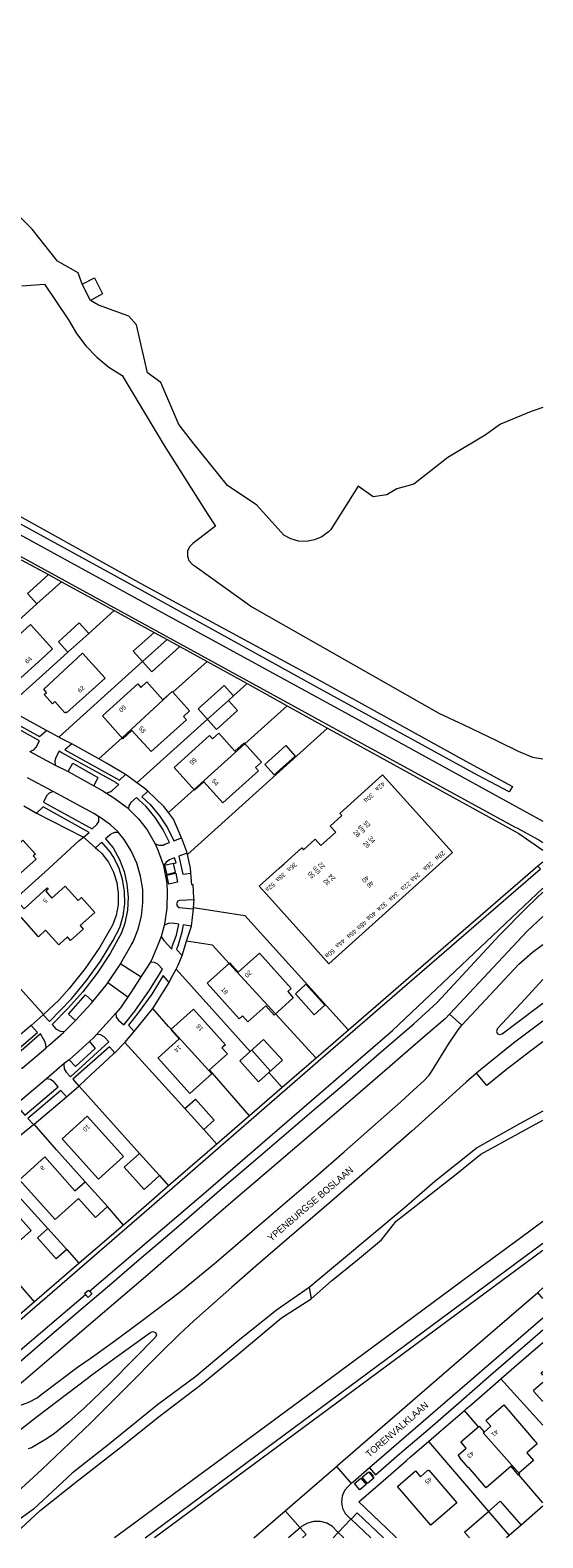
# Model space of a CAD drawing. Header units: metres. Extents: x 83575 to 86200, y 450600 to 453750.
# Tile 49 of 94: x 85187 to 85300, y 451300 to 451632. Entities that reach past the tile are written whole.
import ezdxf
from ezdxf.enums import TextEntityAlignment as Align

# ---------------------------------------------------------------- set-up
doc = ezdxf.new("R2010")
doc.units = ezdxf.units.M
for name, color, linetype, lineweight in [('gw-bs-grondwerklijn', 253, 'Continuous', 18), ('kd-bs-kadastralegrens', 253, 'Continuous', 18), ('og-bs-bebouwing', 253, 'Continuous', 18), ('og-bs-huisnummer', 253, 'Continuous', 18), ('og-bs-straatnaam', 253, 'Continuous', 25), ('vh-bs-randverharding', 253, 'Continuous', 18)]:
    doc.layers.add(name, color=color, linetype=linetype, lineweight=lineweight)
doc.styles.add('Styledgn001', font='dgn001.shx')

msp = doc.modelspace()

# ---------------------------------------------------------------- linework, layer by layer
at = {"layer": 'gw-bs-grondwerklijn'}
for p, q in [((85185.12, 451515.11), (85191.08, 451511.86)), ((85193.96, 451510.29), (85205.6, 451503.94)), ((85205.6, 451503.94), (85214.39, 451499.15)), ((85220.05, 451496.06), (85226.05, 451492.74)), ((85226.05, 451492.74), (85234.85, 451487.88)), ((85234.85, 451487.88), (85243.65, 451483.02)), ((85190.67, 451477.58), (85182.02, 451482.32)), ((85243.65, 451483.02), (85252.58, 451478.08)), ((85202.23, 451471.33), (85196.24, 451474.64)), ((85188.47, 451459.42), (85198.85, 451454.1)), ((85221.74, 451450.29), (85221.65, 451450.62)), ((85218.64, 451448.33), (85216.69, 451447.88)), ((85252.09, 451406.2), (85299.51, 451447.17)), ((85299.51, 451447.17), (85298.86, 451447.7)), ((85223.07, 451438.62), (85223.21, 451440.3)), ((85223.05, 451438.34), (85223.07, 451438.62)), ((85221.54, 451431.23), (85222.58, 451434.53)), ((85220.55, 451428.05), (85221.54, 451431.23)), ((85214.06, 451416.42), (85217.68, 451422.12)), ((85210, 451411.34), (85214.06, 451416.42)), ((85187.29, 451412.71), (85180.7, 451407.09)), ((85190, 451415.14), (85189.92, 451415.06)), ((85205.74, 451406.65), (85205.44, 451406.43)), ((85213.3, 451372.53), (85252.09, 451406.2)), ((85250.07, 451405.49), (85242.61, 451399.05)), ((85187.93, 451391), (85195.05, 451396.96)), ((85242.61, 451399.05), (85235.4, 451392.81)), ((85235.4, 451392.81), (85228.18, 451386.58)), ((85187.79, 451390.88), (85187.93, 451391)), ((85228.18, 451386.58), (85225.29, 451389.83)), ((85228.18, 451386.58), (85217.55, 451377.4)), ((85215.54, 451379.68), (85217.55, 451377.4)), ((85173.76, 451338.37), (85213.3, 451372.53)), ((85207.61, 451368.8), (85197.82, 451360.33)), ((85197.82, 451360.33), (85188.06, 451351.89)), ((85248.54, 451355.04), (85248.98, 451352.6)), ((85188.06, 451351.89), (85180.86, 451345.67))]:
    msp.add_line(p, q, dxfattribs=at)
for points in [[(85198.5, 451575.71), (85197.67, 451578.24), (85193.13, 451580.79), (85187.5, 451587.84), (85182.16, 451593.23), (85178.71, 451597.28), (85175.57, 451598.89), (85174.38, 451605.02), (85171.25, 451610.48), (85170.88, 451615.42), (85174.03, 451621.1), (85176.51, 451625.7), (85177.36, 451630.96), (85177.08, 451631.6)], [(85185.25, 451575.4), (85190.25, 451575.7), (85195.48, 451567.87), (85197.25, 451564.9), (85199.35, 451562.15), (85201.75, 451559.66), (85204.43, 451557.47), (85207.32, 451555.61), (85216.61, 451540.24), (85226.23, 451525.08), (85227.91, 451522.51), (85222.93, 451518.7), (85222.17, 451517.96), (85221.74, 451516.99), (85221.69, 451515.93), (85222.04, 451514.93), (85222.73, 451514.13), (85223.38, 451513.74), (85235.93, 451504.74), (85277.06, 451481.4), (85282.57, 451478.8), (85289.9, 451475.27), (85294.55, 451472.99), (85297.72, 451471.68), (85300, 451471.33)], [(85300, 451548.57), (85297.43, 451547.72), (85290.67, 451544.96), (85287.27, 451542.55), (85279.1, 451537.6), (85271.59, 451531.72), (85267.86, 451530.73), (85265.63, 451529.38), (85262.6, 451528.96), (85259.35, 451531.34), (85253.29, 451521.77), (85252.76, 451521.24), (85251.34, 451520.19), (85249.71, 451519.48), (85247.97, 451519.16), (85246.2, 451519.23), (85244.49, 451519.69), (85242.93, 451520.53), (85237.02, 451527.12), (85230.53, 451531.45), (85222.87, 451540.92), (85219.81, 451544.89), (85215.86, 451554.12), (85212.88, 451556.25), (85210.51, 451566.76), (85208.79, 451568.66), (85202.14, 451571.12), (85200.36, 451572.16)], [(85252.58, 451478.08), (85294.68, 451454.88), (85300, 451451.26)], [(85208.07, 451467.9), (85203.9, 451470.41), (85202.23, 451471.33)], [(85217.51, 451459.52), (85216.49, 451460.86), (85213.01, 451464.19)], [(85220.41, 451453.95), (85218.61, 451458.08), (85217.51, 451459.52)], [(85201.5, 451451.73), (85202.01, 451451.29), (85202.84, 451450.54), (85204.29, 451448.58), (85205.4, 451446.42), (85206.13, 451444.1), (85206.48, 451441.69), (85206.44, 451439.26), (85205.99, 451436.87), (85205.24, 451434.77)], [(85222.46, 451446.2), (85222.37, 451447.29), (85221.74, 451450.29)], [(85300, 451448.64), (85298.86, 451447.7), (85257.18, 451411.64)], [(85200.12, 451354.29), (85225.74, 451376.12), (85266.87, 451411.61), (85300, 451442.91)], [(85205.24, 451434.77), (85202.39, 451429.91), (85199.2, 451425.25), (85195.69, 451420.84), (85193.42, 451418.29), (85190, 451415.14)], [(85257.18, 451411.64), (85251.62, 451406.83), (85250.07, 451405.49)], [(85205.44, 451406.43), (85199.36, 451400.84), (85197.77, 451399.34)], [(85221.16, 451394.42), (85213.91, 451402.35), (85207.91, 451408.96)], [(85197.77, 451399.34), (85197.85, 451399.32), (85211.18, 451384.56)], [(85300, 451393.83), (85295.03, 451391.15), (85285.59, 451385.88), (85276.23, 451378.35), (85269.42, 451372.48), (85248.54, 451355.04), (85241.3, 451350.06), (85232.84, 451343.26), (85223.58, 451335.5), (85215.14, 451329.28), (85204.53, 451320.65), (85196.34, 451314.25), (85187.84, 451306.3), (85181.34, 451301.61), (85180.1, 451300)], [(85182.82, 451300), (85189.25, 451305.98), (85197.16, 451312.25), (85206.77, 451319.76), (85215.5, 451326.67), (85224.75, 451333.7), (85232.86, 451340.38), (85242.43, 451348.41), (85248.98, 451352.6), (85253.41, 451356.52), (85259.14, 451361.17), (85264.46, 451365.56), (85267.69, 451369.64), (85280.87, 451379.98), (85286.33, 451384.4), (85294.62, 451388.91), (85300, 451391.85)], [(85217.55, 451377.4), (85212.61, 451373.13), (85207.61, 451368.8)], [(85300, 451369.56), (85295.14, 451365.98), (85286.33, 451359.52), (85267.32, 451345.45), (85257.16, 451338.01), (85248.13, 451331.34), (85237.51, 451323.44), (85227.75, 451316.31), (85218.85, 451309.72), (85210.33, 451303.48), (85205.65, 451300)], [(85173.9, 451334.53), (85176.01, 451335.44), (85181.45, 451338.36), (85199.24, 451353.53)]]:
    msp.add_lwpolyline(points, dxfattribs=at)
at = {"layer": 'kd-bs-kadastralegrens'}
for p, q in [((85205.6, 451503.94), (85199.96, 451498.91)), ((85226.05, 451492.74), (85218.51, 451485.97)), ((85190.54, 451490.41), (85181.68, 451482.48)), ((85234.35, 451474.66), (85243.65, 451483.02)), ((85210.59, 451466.07), (85226.12, 451480.03)), ((85207.33, 451475.92), (85202.23, 451471.33)), ((85252.58, 451478.08), (85221.74, 451450.29)), ((85217.51, 451459.52), (85223.17, 451464.6)), ((85223.07, 451438.62), (85234.32, 451436.91)), ((85234.32, 451436.91), (85257.18, 451411.64)), ((85219.22, 451425.07), (85219.29, 451424.99)), ((85219.29, 451424.99), (85235.51, 451406.95)), ((85250.07, 451405.49), (85241.1, 451415.26)), ((85235.4, 451392.81), (85227.25, 451402.23)), ((85239.65, 451402.35), (85242.61, 451399.05)), ((85182.26, 451377.61), (85191, 451368.06)), ((85207.61, 451368.8), (85204.12, 451372.84)), ((85188.06, 451351.89), (85184.87, 451355.58)), ((85290.77, 451335), (85300, 451324.79)), ((85285.8, 451324.42), (85282.73, 451328.03)), ((85274.81, 451321.2), (85288.01, 451305.82)), ((85261.86, 451314.42), (85262.68, 451313.48)), ((85300, 451307.67), (85294.73, 451313.89)), ((85300, 451306.94), (85295.21, 451302.8))]:
    msp.add_line(p, q, dxfattribs=at)
for points in [[(85170.15, 451488.71), (85171.24, 451489.89), (85176.95, 451494.97), (85188.54, 451505.43)], [(85195.36, 451494.78), (85195.33, 451494.7), (85190.54, 451490.41)], [(85211.84, 451492.73), (85198.82, 451481), (85193.4, 451476.11)], [(85231.87, 451485.18), (85231.91, 451485.24), (85234.85, 451487.88)], [(85183.79, 451440.57), (85191.12, 451447.15), (85197.88, 451453.35), (85198.85, 451454.1)], [(85230.92, 451426.35), (85227.22, 451430.38), (85221.54, 451431.23)], [(85190, 451415.14), (85178.44, 451427.96), (85176.24, 451425.97)], [(85218.13, 451411.85), (85217.56, 451412.47), (85214.06, 451416.42)], [(85199.17, 451378.32), (85192.88, 451385.35), (85187.93, 451391)], [(85195.12, 451363.45), (85197.77, 451360.39), (85197.82, 451360.33)]]:
    msp.add_lwpolyline(points, dxfattribs=at)
at = {"layer": 'og-bs-bebouwing'}
for p, q in [((85198.5, 451575.71), (85201.22, 451577.1)), ((85200.36, 451572.16), (85198.5, 451575.71)), ((85191.08, 451511.86), (85193.96, 451510.29)), ((85211.82, 451492.76), (85217.22, 451497.6)), ((85207.33, 451475.92), (85218.35, 451486.15)), ((85226.12, 451480.03), (85230.75, 451484.16)), ((85223.17, 451464.6), (85234.35, 451474.66)), ((85230.92, 451426.35), (85241.1, 451415.26)), ((85218.13, 451411.85), (85227.07, 451402.06)), ((85235.87, 451407.27), (85240, 451402.67)), ((85225.29, 451389.83), (85221.16, 451394.42)), ((85211.18, 451384.56), (85215.54, 451379.68)), ((85288.01, 451305.82), (85292.57, 451300.51))]:
    msp.add_line(p, q, dxfattribs=at)
for points in [[(85201.22, 451577.1), (85203.04, 451573.6), (85200.36, 451572.16)], [(85193.96, 451510.29), (85188.54, 451505.43), (85186.48, 451507.73), (85187.7, 451508.83), (85191.08, 451511.86)], [(85190.43, 451494.09), (85183.45, 451487.79), (85183.31, 451487.96), (85183.15, 451487.82), (85180.91, 451490.29), (85180.4, 451489.83), (85178.58, 451491.87), (85179.1, 451492.33), (85178.48, 451493.03), (85187.18, 451500.85), (85192, 451495.5), (85190.43, 451494.09)], [(85199.96, 451498.91), (85195.36, 451494.78), (85193.29, 451497.08), (85197.9, 451501.24), (85199.96, 451498.91)], [(85220.05, 451496.06), (85213.85, 451490.49), (85211.82, 451492.76), (85209.79, 451495.02), (85214.39, 451499.15)], [(85214.39, 451499.15), (85217.22, 451497.6), (85217.24, 451497.6), (85220.05, 451496.06)], [(85203.58, 451489.1), (85195.04, 451481.43), (85194.89, 451481.59), (85194.74, 451481.45), (85192.51, 451483.93), (85191.99, 451483.46), (85190.17, 451485.49), (85190.7, 451485.96), (85190.07, 451486.64), (85198.63, 451494.61), (85203.58, 451489.1)], [(85218.51, 451485.97), (85222.17, 451481.88), (85220.84, 451480.68), (85221.5, 451479.94), (85213.7, 451472.93), (85209.48, 451477.6), (85207.46, 451475.77), (85202.97, 451480.76), (85210.79, 451487.82), (85211.46, 451487.05), (85212.76, 451488.25), (85216.3, 451484.3), (85218.35, 451486.15), (85218.51, 451485.97)], [(85230.75, 451484.16), (85232.73, 451481.93), (85228.12, 451477.79), (85224.06, 451482.32), (85229.78, 451487.46), (85231.87, 451485.18), (85230.75, 451484.16)], [(85238.01, 451470.63), (85236.68, 451469.42), (85237.35, 451468.67), (85229.53, 451461.63), (85225.34, 451466.3), (85223.3, 451464.46), (85218.8, 451469.45), (85226.6, 451476.48), (85227.26, 451475.74), (85228.6, 451476.95), (85232.14, 451473.02), (85234.18, 451474.86), (85238.01, 451470.63)], [(85243.38, 451474.24), (85245.44, 451471.93), (85240.85, 451467.8), (85238.77, 451470.11), (85243.38, 451474.24)], [(85264.71, 451467.85), (85280.11, 451450.74), (85252.88, 451426.23), (85248.13, 451431.51), (85239.78, 451440.8), (85237.5, 451443.33), (85241.92, 451447.3), (85242.99, 451448.24), (85246.91, 451451.77), (85247.3, 451451.33), (85249.87, 451453.63), (85251.09, 451452.27), (85254.37, 451455.21), (85253.15, 451456.56), (85255.71, 451458.86), (85255.3, 451459.31), (85264.71, 451467.85)], [(85185.47, 451453.47), (85188.23, 451450.4), (85187.74, 451449.97), (85188.37, 451449.25), (85184.26, 451445.63), (85184.86, 451444.95), (85178.39, 451439.13), (85173.77, 451444.24), (85168.42, 451439.39), (85165.36, 451442.78), (85174.62, 451451.15), (85174.81, 451450.92), (85174.46, 451450.63), (85176.28, 451448.45), (85177.26, 451449.35), (85178.27, 451448.26), (85184.35, 451453.74), (85184.99, 451453.04), (85185.47, 451453.47), (85185.47, 451453.47)], [(85174.58, 451432.29), (85183.79, 451440.57), (85185.77, 451438.37), (85190.85, 451442.94)], [(85190.85, 451442.94), (85191.07, 451442.69), (85190.53, 451442.21), (85191.84, 451440.7), (85194.77, 451443.36), (85197.65, 451440.15), (85198.37, 451440.82), (85201.31, 451437.56), (85198.07, 451434.65), (85198.78, 451433.87), (85195.99, 451431.37), (85195.29, 451432.15), (85193.36, 451430.41), (85190.48, 451433.62), (85188.92, 451432.21), (85185.15, 451436.41), (85177.26, 451429.32)], [(85244.59, 451420.8), (85243.84, 451420.13), (85245.03, 451418.79), (85240.79, 451414.97), (85238.96, 451417), (85235.01, 451413.47), (85233.81, 451414.83), (85233.07, 451414.14), (85226.05, 451421.96), (85231.02, 451426.44), (85232.86, 451424.4), (85237.56, 451428.62), (85244.59, 451420.8)], [(85251.94, 451417.14), (85249.6, 451415.03), (85245.49, 451419.65), (85247.79, 451421.75), (85251.94, 451417.14)], [(85229.32, 451407.78), (85230.54, 451406.43), (85226.58, 451402.92), (85227.25, 451402.23), (85222.23, 451397.73), (85215.21, 451405.54), (85215.25, 451405.59), (85219.88, 451409.74), (85218.05, 451411.78), (85222.99, 451416.22), (85223.05, 451416.26), (85230.07, 451408.44), (85229.32, 451407.78)], [(85242.64, 451405.03), (85237.34, 451400.29), (85233.23, 451404.9), (85238.5, 451409.64), (85242.64, 451405.03)], [(85221.16, 451394.42), (85223.47, 451396.49), (85227.61, 451391.89), (85225.29, 451389.83)], [(85194.09, 451387.77), (85199.64, 451392.76), (85207.63, 451383.85), (85202.09, 451378.87), (85194.09, 451387.77)], [(85190.29, 451383.77), (85196.94, 451376.33), (85199.17, 451378.32), (85204.12, 451372.84), (85201.43, 451370.44), (85197.7, 451374.6), (85192.56, 451369.99), (85184.71, 451378.77), (85190.29, 451383.77)], [(85215.54, 451379.68), (85212.15, 451376.64), (85207.79, 451381.51), (85211.18, 451384.56)], [(85180.18, 451375.55), (85187.29, 451367.61), (85181.73, 451362.62), (85174.62, 451370.56), (85176.21, 451371.97), (85175.66, 451372.61), (85178.03, 451374.75), (85178.59, 451374.12), (85180.18, 451375.55)], [(85191, 451368.06), (85195.12, 451363.45), (85192.83, 451361.39), (85188.71, 451366.02), (85191, 451368.06)], [(85199.24, 451353.53), (85199.06, 451353.74), (85199.92, 451354.51), (85200.12, 451354.29)], [(85200.12, 451354.29), (85200.68, 451353.68), (85199.83, 451352.88), (85199.24, 451353.53)], [(85300, 451335.8), (85299.61, 451336.26), (85300, 451336.59)], [(85300, 451330.08), (85299.96, 451330.12), (85299.89, 451330.06), (85298.02, 451332.22), (85298.1, 451332.28), (85297.96, 451332.45), (85300, 451334.21)], [(85296.44, 451318.72), (85297.91, 451317.02), (85294.69, 451314.25), (85294.89, 451314.03), (85294.65, 451313.82), (85293, 451315.75), (85287.52, 451311.03), (85283.64, 451315.53), (85283.56, 451315.47), (85281.7, 451317.63), (85281.78, 451317.69), (85281.34, 451318.2), (85283.13, 451319.75), (85281.96, 451321.11), (85285.93, 451324.53), (85287.03, 451323.25), (85288.51, 451324.53), (85287.41, 451325.81), (85291.38, 451329.23), (85298.74, 451320.69), (85296.44, 451318.72)], [(85294.89, 451314.03), (85286.87, 451323.12), (85287.03, 451323.25)], [(85274.89, 451314.9), (85281.06, 451307.71), (85275.33, 451302.76), (85267.95, 451311.3), (85271.93, 451314.72), (85273.03, 451313.43), (85274.69, 451314.86), (85274.76, 451314.78), (85274.89, 451314.9)], [(85283.87, 451300), (85282.77, 451301.27), (85288.01, 451305.82), (85290.62, 451308.09), (85295.21, 451302.8), (85292.57, 451300.51), (85291.98, 451300)]]:
    msp.add_lwpolyline(points, dxfattribs=at)
at = {"layer": 'vh-bs-randverharding'}
for p, q in [((85193.4, 451476.11), (85190.67, 451477.58)), ((85187.03, 451472.97), (85192.61, 451469.97)), ((85196.24, 451474.64), (85194.72, 451473.3)), ((85192.61, 451469.97), (85195.47, 451468.53)), ((85192.17, 451464.15), (85186.48, 451467.17)), ((85195.47, 451468.53), (85201.06, 451465.42)), ((85185.66, 451461.01), (85188.47, 451459.42)), ((85217, 451448.64), (85216.42, 451447.82)), ((85216.42, 451447.82), (85216.69, 451447.88)), ((85218.64, 451448.33), (85219.2, 451448.46)), ((85222.58, 451434.53), (85223.05, 451438.34)), ((85207.01, 451426.28), (85211.54, 451423.42)), ((85208.59, 451418.93), (85204.18, 451422.07)), ((85189.92, 451415.06), (85187.29, 451412.71)), ((85205.91, 451415.41), (85201.7, 451410.68)), ((85279.47, 451415.23), (85279.45, 451415.15)), ((85282.14, 451412.73), (85279.45, 451415.15)), ((85207.91, 451408.96), (85210, 451411.34)), ((85185.32, 451403.31), (85190.55, 451407.72)), ((85194.59, 451404.3), (85190.68, 451400.96)), ((85195.63, 451405.14), (85194.59, 451404.3)), ((85190.68, 451400.96), (85184.54, 451395.78)), ((85195.05, 451396.96), (85197.77, 451399.34)), ((85196.46, 451400.87), (85197.77, 451399.34)), ((85185.03, 451388.61), (85187.79, 451390.88)), ((85212.37, 451300), (85300, 451364.82)), ((85300, 451363.18), (85214.44, 451300)), ((85300, 451352.67), (85298.86, 451353.99)), ((85300, 451348.35), (85261.83, 451315.41)), ((85248.08, 451310.12), (85254.55, 451315.71)), ((85254.55, 451315.71), (85257.81, 451311.93)), ((85243.24, 451305.94), (85248.08, 451310.12)), ((85236.36, 451300), (85243.24, 451305.94)), ((85246.53, 451302.2), (85243.24, 451305.94)), ((85257.73, 451304.13), (85254.88, 451301.16)), ((85257.73, 451304.13), (85257.74, 451304.12)), ((85257.74, 451304.12), (85262.07, 451300)), ((85246.53, 451302.2), (85243.99, 451300)), ((85254.88, 451301.16), (85253.8, 451300)), ((85256.13, 451300), (85254.88, 451301.16))]:
    msp.add_line(p, q, dxfattribs=at)
for points in [[(85070.44, 451587), (85115.27, 451562.63), (85150.08, 451543.55), (85177.28, 451528.81), (85212.24, 451509.46), (85251.05, 451488.47), (85283, 451470.8), (85293.29, 451465.23), (85292.6, 451464.07), (85285.62, 451467.76), (85250.23, 451487.07), (85212.46, 451507.92), (85177.65, 451526.94), (85165, 451533.82), (85164.01, 451533.7), (85163.27, 451532.41)], [(85163.27, 451532.41), (85181.57, 451522.42), (85216.81, 451503.15), (85257.08, 451481.16), (85300, 451457.65)], [(85300, 451452.84), (85298.92, 451453.58), (85294.49, 451456), (85293.83, 451456.28), (85255.3, 451477.37), (85214.82, 451499.5), (85179.49, 451518.77), (85158.61, 451530.2)], [(85182.02, 451482.32), (85180.6, 451480.96), (85189.15, 451476.21), (85190.67, 451477.58)], [(85187.03, 451472.97), (85187.85, 451473.3), (85188.4, 451473.9), (85189.16, 451475.32), (85179.92, 451480.33), (85179.18, 451479.04), (85178.91, 451478.22), (85179.03, 451477.36), (85179.07, 451477.26)], [(85196.24, 451474.64), (85195.07, 451475.22), (85194.04, 451475.76), (85193.4, 451476.11)], [(85203.92, 451463.77), (85204.84, 451464.15), (85205.22, 451464.46), (85206.61, 451465.67), (85206.01, 451466.01), (85206.08, 451466.09), (85194.04, 451472.67), (85193.43, 451473), (85192.7, 451471.65), (85192.47, 451470.79), (85192.61, 451469.97)], [(85194.72, 451473.3), (85206.73, 451466.66), (85208.07, 451467.9)], [(85195.47, 451468.53), (85196.47, 451470.35), (85201.98, 451467.24), (85201.06, 451465.42)], [(85201.06, 451465.42), (85203.08, 451464.29), (85203.92, 451463.77)], [(85210.59, 451466.07), (85208.49, 451467.62), (85208.07, 451467.9)], [(85213.01, 451464.19), (85212.13, 451464.94), (85210.59, 451466.07)], [(85192.17, 451464.15), (85191.29, 451463.79), (85190.68, 451463.18), (85190.02, 451461.78), (85200.75, 451455.96), (85201.75, 451456.88), (85202.17, 451457.57), (85202.22, 451458.39), (85202.14, 451458.67)], [(85202.14, 451458.67), (85201.06, 451459.31), (85192.17, 451464.15)], [(85203.92, 451463.77), (85205.49, 451462.79), (85208.43, 451460.61), (85208.73, 451460.33)], [(85214.58, 451452.67), (85215.43, 451452.32), (85216.34, 451452.36), (85216.77, 451452.53), (85217.74, 451452.9), (85216.36, 451455.75), (85214.64, 451458.41), (85212.59, 451460.83), (85211.02, 451462.33), (85210.49, 451462.81), (85209.28, 451461.72), (85208.83, 451461.02), (85208.73, 451460.33)], [(85213.01, 451464.19), (85211.68, 451462.97), (85213.48, 451461.27), (85215.56, 451458.83), (85217.31, 451456.15), (85218.72, 451453.27), (85220.41, 451453.95)], [(85198.85, 451454.1), (85200.04, 451455.15), (85189.91, 451460.76), (85188.47, 451459.42)], [(85208.73, 451460.33), (85210.92, 451458.16), (85212.82, 451455.72), (85214.34, 451453.14), (85214.58, 451452.67)], [(85206.56, 451455.14), (85206.45, 451455.26), (85204.76, 451456.83), (85202.42, 451458.53), (85202.14, 451458.67)], [(85189.92, 451415.06), (85191.32, 451413.56), (85196.15, 451418.54), (85199.51, 451422.56), (85202.56, 451426.82), (85205.27, 451431.3), (85206.79, 451434.21), (85207.53, 451436.81), (85207.89, 451439.48), (85207.84, 451442.18), (85207.4, 451444.85), (85206.57, 451447.42), (85205.37, 451449.84), (85204.7, 451450.88), (85202.88, 451452.99), (85201.5, 451451.73)], [(85206.56, 451455.14), (85205.67, 451455.16), (85204.86, 451454.79), (85204.7, 451454.65), (85203.69, 451453.76), (85205.35, 451451.73), (85206.73, 451449.22), (85207.76, 451446.54), (85208.4, 451443.75), (85208.64, 451440.89), (85208.49, 451438.03), (85207.94, 451435.21), (85207.22, 451433.03), (85204.7, 451428.5), (85201.84, 451424.18), (85198.66, 451420.1), (85195.35, 451416.46), (85191.9, 451412.92), (85192.68, 451412.05), (85192.87, 451411.86), (85193.68, 451411.42), (85194.61, 451411.37)], [(85198.85, 451454.1), (85200.1, 451453.01), (85201.5, 451451.73)], [(85200.91, 451417.97), (85203.79, 451421.55), (85204.16, 451422.09), (85206.74, 451425.85), (85209.35, 451430.37), (85209.73, 451431.1), (85210.85, 451433.84), (85211.58, 451436.72), (85211.92, 451439.66), (85211.86, 451442.63), (85211.41, 451445.56), (85210.56, 451448.4), (85209.34, 451451.1), (85207.77, 451453.61), (85206.56, 451455.14)], [(85214.58, 451452.67), (85215.29, 451451.13), (85216.35, 451448.09), (85216.42, 451447.82), (85217.17, 451444.02), (85217.28, 451442.07), (85217.18, 451438.52), (85216.68, 451434.99), (85216.58, 451434.65)], [(85221.65, 451450.62), (85221.58, 451450.89), (85220.46, 451453.83), (85220.41, 451453.95)], [(85219.2, 451448.46), (85218.88, 451449.56), (85217.75, 451449.13), (85217, 451448.64)], [(85221.65, 451450.62), (85219.81, 451449.92), (85220.67, 451445.98), (85222.46, 451446.2)], [(85216.69, 451447.88), (85217.15, 451445.93), (85219.08, 451446.38), (85218.64, 451448.33)], [(85219.13, 451446.16), (85219.56, 451444.19), (85217.61, 451443.78), (85217.18, 451445.75), (85219.13, 451446.16)], [(85223.21, 451440.3), (85223.11, 451440.66), (85223, 451443.64), (85222.7, 451443.62), (85222.46, 451446.2)], [(85174.84, 451330.1), (85183.28, 451337.42), (85190.34, 451343.49), (85197.33, 451349.52), (85205.03, 451356.03), (85210.59, 451360.77), (85219.3, 451368.22), (85229.38, 451376.94), (85236.25, 451382.77), (85242.42, 451388.05), (85249.59, 451394.22), (85256.3, 451399.88), (85263.94, 451406.5), (85271.6, 451413.08), (85275.92, 451416.98), (85276.72, 451417.77), (85290.48, 451432.52), (85296.29, 451438.48), (85298.59, 451440.68), (85300, 451442.04)], [(85223.21, 451440.3), (85220, 451440.21), (85219.61, 451440.02), (85219.34, 451439.52), (85219.46, 451438.97), (85219.9, 451438.62), (85223.05, 451438.34)], [(85300, 451436.66), (85296.55, 451433.45), (85279.47, 451415.23)], [(85215.9, 451432.27), (85215.3, 451430.54), (85213.77, 451427.08), (85213.49, 451426.57)], [(85215.9, 451432.27), (85216.48, 451431.39), (85216.57, 451431.29), (85218.26, 451429.47), (85218.45, 451430.26), (85219.32, 451432.54), (85219.82, 451434.97), (85218.43, 451435.21), (85217.49, 451435.15), (85216.65, 451434.72), (85216.58, 451434.65)], [(85216.58, 451434.65), (85216.05, 451432.74), (85215.9, 451432.27)], [(85222.58, 451434.53), (85220.77, 451434.82), (85220.48, 451433.22), (85219.65, 451430.44), (85219.31, 451429.41), (85220.55, 451428.05)], [(85282.14, 451412.73), (85294.72, 451426.16), (85297.7, 451428.78), (85299.73, 451430.29), (85300, 451430.49)], [(85205.91, 451415.41), (85206.03, 451414.55), (85206.51, 451413.83), (85207.7, 451412.8), (85208.17, 451413.37), (85210.14, 451415.85), (85213.39, 451420.47), (85215.75, 451424.34), (85216.2, 451425.05), (85215.22, 451426.16), (85214.49, 451426.57), (85213.65, 451426.6), (85213.49, 451426.57)], [(85213.49, 451426.57), (85209.11, 451419.7), (85206.97, 451416.6), (85205.91, 451415.41)], [(85219.22, 451425.07), (85219.69, 451425.96), (85220.55, 451428.05)], [(85217.68, 451422.12), (85216.38, 451423.65), (85213.84, 451419.54), (85210.86, 451415.44), (85208.72, 451412.75), (85210, 451411.34)], [(85217.68, 451422.12), (85218.16, 451423.1), (85219.22, 451425.07)], [(85300, 451422.78), (85296.09, 451418.57), (85290.03, 451412.01), (85289.91, 451411.88), (85289.76, 451411.35), (85290.01, 451410.87), (85290.51, 451410.67), (85291.03, 451410.85), (85298.2, 451416.28), (85300, 451417.61)], [(85197.04, 451413.78), (85195.5, 451415.16), (85199.27, 451419.4), (85200.91, 451417.97)], [(85197.04, 451413.78), (85200.52, 451417.49), (85200.91, 451417.97)], [(85279.45, 451415.15), (85278.52, 451414.26), (85274.07, 451410.4), (85266.26, 451403.66), (85258.63, 451397.04), (85251.94, 451391.38), (85244.87, 451385.27), (85238.77, 451380.08), (85231.76, 451374.11), (85221.49, 451365.25), (85212.98, 451357.85), (85207.47, 451353.17), (85199.91, 451346.73), (85192.79, 451340.6), (85185.6, 451334.45), (85178.43, 451328.38)], [(85180.63, 451407.03), (85182.05, 451405.5), (85188.67, 451411.16), (85187.29, 451412.71)], [(85194.61, 451411.37), (85196.95, 451413.68), (85197.04, 451413.78)], [(85279.2, 451408.59), (85281.37, 451411.75), (85282.14, 451412.73)], [(85300, 451413.62), (85293.56, 451408.78), (85286.23, 451402.92), (85285.38, 451402.21)], [(85190.55, 451407.72), (85190.58, 451407.92), (85190.48, 451408.86), (85190.01, 451409.67), (85189.37, 451410.83), (85182.6, 451404.9), (85183.47, 451403.96), (85183.57, 451403.86), (85184.38, 451403.4), (85185.32, 451403.31)], [(85190.55, 451407.72), (85191.36, 451408.44), (85194.41, 451411.18), (85194.61, 451411.37)], [(85194.59, 451404.3), (85194.52, 451404.03), (85194.59, 451403.16), (85195.03, 451402.42), (85195.97, 451401.39), (85204.38, 451409.09), (85203.44, 451410.11), (85203.35, 451410.2), (85202.57, 451410.63), (85201.7, 451410.68)], [(85200.17, 451409.14), (85197.74, 451406.93), (85195.63, 451405.14)], [(85200.17, 451409.14), (85201.42, 451407.59), (85197.03, 451403.66), (85195.63, 451405.14)], [(85201.7, 451410.68), (85201.68, 451410.68), (85201.11, 451410.05), (85200.17, 451409.14)], [(85300, 451409.12), (85297.33, 451407.12), (85292.01, 451402.98), (85287.63, 451399.47), (85285.38, 451402.21)], [(85179.08, 451328.31), (85180.09, 451328.2), (85181.95, 451328.27), (85183.19, 451328.54), (85186.75, 451329.85), (85188.61, 451330.83), (85189.44, 451331.43), (85197.51, 451337.52), (85200.27, 451339.48), (85205.19, 451343), (85212.01, 451348.02), (85220.22, 451354.21), (85228.15, 451360.69), (85236.51, 451367.88), (85243.69, 451374.06), (85249.84, 451379.36), (85256.21, 451384.87), (85268.73, 451395.9), (85271.51, 451398.43), (85273.78, 451400.48), (85274.98, 451401.77), (85275.53, 451402.62), (85279.2, 451408.59)], [(85207.91, 451408.96), (85205.74, 451406.65), (85204.55, 451407.98), (85196.46, 451400.87)], [(85285.38, 451402.21), (85283.13, 451400.24), (85271.14, 451389.46), (85259.53, 451379.31), (85252.32, 451373.12), (85244.74, 451366.6), (85236.79, 451359.72), (85231.46, 451355.14), (85223.15, 451347.75), (85219.96, 451344.77), (85215.66, 451340.57), (85208.27, 451333.15), (85200.47, 451325.32), (85189.62, 451315.02), (85183.3, 451309.27), (85182.96, 451308.99), (85176.65, 451303.53)], [(85184.54, 451395.78), (85184.52, 451395.69), (85184.57, 451394.78), (85184.99, 451393.97), (85185.89, 451392.97), (85193.25, 451399.18), (85192.43, 451400.15), (85192.3, 451400.31), (85191.56, 451400.82), (85190.68, 451400.96)], [(85195.05, 451396.96), (85193.85, 451398.38), (85186.53, 451392.24), (85187.79, 451390.88)], [(85254.55, 451315.71), (85254.85, 451315.96), (85271.23, 451330.11), (85280.48, 451338.1), (85298.86, 451353.99), (85300, 451354.98)], [(85183.91, 451323.01), (85188.66, 451326.74), (85199.6, 451335.07), (85200.65, 451335.84), (85206.33, 451339.95), (85213.66, 451345.27), (85214.2, 451345.39), (85214.68, 451345.14), (85214.88, 451344.63), (85214.69, 451344.11), (85214.64, 451344.05), (85210.06, 451339.48), (85204.48, 451333.83), (85199.07, 451328.61), (85195.59, 451325.54)], [(85261.83, 451315.41), (85263.14, 451313.89), (85268.42, 451318.47), (85275.14, 451324.23), (85281.98, 451330.14), (85288.02, 451335.38), (85297.12, 451343.24), (85300, 451345.72)], [(85290.77, 451335), (85293.69, 451337.52), (85300, 451342.95)], [(85282.73, 451328.03), (85283.12, 451328.36), (85284.36, 451329.42), (85288.28, 451332.83), (85290.77, 451335)], [(85274.81, 451321.2), (85277.11, 451323.18), (85282.73, 451328.03)], [(85195.59, 451325.54), (85192.4, 451322.98), (85190.8, 451321.88), (85187.38, 451319.82), (85186.62, 451319.55)], [(85267.78, 451300), (85265.54, 451302.14), (85259.45, 451307.93), (85264.8, 451312.55), (85269.97, 451317.03), (85270.87, 451317.79), (85274.81, 451321.2)], [(85261.83, 451315.41), (85258.2, 451312.28), (85257.81, 451311.93)], [(85261.11, 451311.74), (85259.71, 451310.54), (85258.53, 451311.96), (85259.92, 451313.14), (85261.11, 451311.74)], [(85262.75, 451313.12), (85261.36, 451311.93), (85260.16, 451313.34), (85261.56, 451314.54), (85262.75, 451313.12)], [(85257.81, 451311.93), (85257.33, 451311.51), (85257.18, 451311.38), (85256.31, 451310.38), (85255.77, 451309.17), (85255.61, 451307.85), (85255.86, 451306.54), (85256.47, 451305.37), (85257.41, 451304.42), (85257.73, 451304.13)], [(85254.88, 451301.16), (85254.58, 451301.46), (85253.64, 451302.46), (85252.39, 451303.22), (85250.99, 451303.62), (85249.53, 451303.63), (85248.12, 451303.24), (85246.87, 451302.48), (85246.53, 451302.2)], [(85264.93, 451300), (85259.1, 451305.52), (85257.74, 451304.12)], [(85247.06, 451300), (85247.86, 451300.73), (85246.53, 451302.2)]]:
    msp.add_lwpolyline(points, dxfattribs=at)

# ---------------------------------------------------------------- texts
at = {"layer": 'og-bs-huisnummer', "style": 'Styledgn001'}
for s, rotation, p in [('64', 41.9548, (85187.02, 451492.69)), ('62', 41.9548, (85198.61, 451486.29)), ('60', 221.958, (85207.07, 451482.74)), ('58', 311.9588, (85211.38, 451477.43)), ('56', 221.958, (85222.61, 451471.17)), ('54', 311.9588, (85227.46, 451465.84)), ('42a', 223.2551, (85263.83, 451465.6)), ('30a', 221.9352, (85261.33, 451463.1)), ('28', 311.9919, (85258.65, 451454.59)), ('t/m', 311.9919, (85259.77, 451455.59)), ('52', 311.9919, (85260.88, 451456.59)), ('26', 311.981, (85260.81, 451452.19)), ('34', 311.981, (85261.93, 451453.19)), ('28a', 221.4871, (85277.01, 451450.4)), ('38a', 221.2329, (85241.93, 451445.66)), ('36a', 222.1876, (85244.4, 451447.87)), ('50', 131.981, (85249.36, 451446.15)), ('t/m', 131.981, (85250.47, 451447.15)), ('22', 131.981, (85251.59, 451448.16)), ('24', 131.981, (85253.89, 451445.6)), ('24a', 221.2145, (85271.6, 451445.64)), ('26a', 221.3021, (85274.41, 451448.05)), ('52a', 222.5474, (85239.62, 451443.49)), ('32', 131.981, (85252.77, 451444.6)), ('40', 221.9943, (85260.62, 451445.23)), ('46', 221.9943, (85261.62, 451444.11)), ('22a', 221.3021, (85269.49, 451443.67)), ('5', 221.96, (85190.05, 451440.48)), ('32a', 221.602, (85264.28, 451439.19)), ('34a', 221.2588, (85266.83, 451441.4)), ('48a', 221.3233, (85259.81, 451435.1)), ('40a', 220.9494, (85261.9, 451437.15)), ('46a', 221.3581, (85257.59, 451433.2)), ('50a', 221.3857, (85252.77, 451428.93)), ('44a', 221.4309, (85255.07, 451431.11)), ('20', 221.9581, (85234.75, 451424.37)), ('18', 311.958, (85229.52, 451419.98)), ('16', 131.9544, (85224.78, 451412.53)), ('14', 221.952, (85219.25, 451407.92)), ('10', 221.952, (85199.14, 451390.46)), ('8', 221.952, (85189.42, 451381.72)), ('41', 221.5331, (85289.09, 451323.37)), ('43', 221.5331, (85283.75, 451318.64)), ('45', 218.2034, (85274.45, 451312.96))]:
    msp.add_text(s, height=1, rotation=rotation, dxfattribs=at).set_placement(p, align=Align.CENTER)
at = {"layer": 'og-bs-straatnaam', "style": 'Styledgn001'}
for s, rotation, p in [('YPENBURGSE BOSLAAN', 40.5803, (85248.79, 451373.47)), ('TORENVALKLAAN', 40.7977, (85267.86, 451323.83))]:
    msp.add_text(s, height=1.5, rotation=rotation, dxfattribs=at).set_placement(p, align=Align.MIDDLE_CENTER)

doc.saveas('drawing.dxf')
